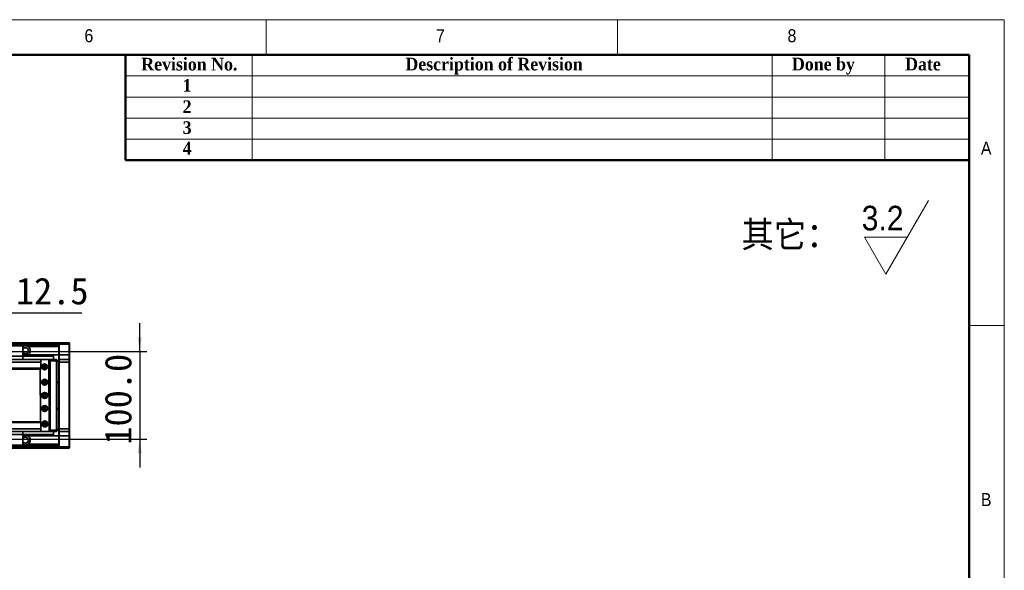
# Model space of a CAD drawing. Header units: millimetres. Extents: x 40 to 3320, y 40 to 2336.
# Tile 10 of 10: x 2200 to 3320, y 1709 to 2336. Entities that reach past the tile are written whole.
import ezdxf

# ---------------------------------------------------------------- set-up
doc = ezdxf.new("R2010")
doc.units = ezdxf.units.MM
doc.header["$LTSCALE"] = 8
doc.layers.add('黑色实线', color=7, linetype='Continuous')
doc.styles.add('SLDTEXTSTYLE0', font='Gothic.ttf', dxfattribs={"width": 0.913, "bigfont": 'bigfont'})
doc.styles.add('SLDTEXTSTYLE1', font='Gothic.ttf', dxfattribs={"width": 0.913})
doc.styles.add('SLDTEXTSTYLE2', font='timesbd.ttf', dxfattribs={"width": 0.933})
doc.styles.add('SLDTEXTSTYLE8', font='txt')
doc.dimstyles.new('SLDDIMSTYLE0', dxfattribs={"dimtxt": 30.4, "dimasz": 16, "dimexe": 0, "dimexo": 0.0625, "dimgap": 7.6, "dimtad": 2, "dimdec": 1, "dimrnd": 1e-09, "dimzin": 4, "dimdsep": 46, "dimtxsty": 'SLDTEXTSTYLE8', "dimsah": 1, "dimcen": 0.09, "dimadec": 0, "dimazin": 1, "dimtfac": 1, "dimtdec": 1, "dimtmove": 0, "dimatfit": 0, "dimfxl": 0, "dimfrac": 2, "dimtolj": 1, "dimtzin": 12, "dimarcsym": 0})
doc.dimstyles.new('SLDDIMSTYLE1', dxfattribs={"dimtxt": 30.4, "dimasz": 16, "dimexe": 0, "dimexo": 0.0625, "dimgap": 7.6, "dimtad": 2, "dimdec": 1, "dimrnd": 1e-09, "dimzin": 12, "dimdsep": 46, "dimtxsty": 'SLDTEXTSTYLE8', "dimsah": 1, "dimcen": 0.09, "dimadec": 0, "dimazin": 3, "dimtfac": 1, "dimtdec": 1, "dimtmove": 0, "dimatfit": 0, "dimfxl": 0, "dimfrac": 2, "dimtolj": 1, "dimtzin": 12, "dimarcsym": 0})

# ---------------------------------------------------------------- blocks, each defined once
blk = doc.blocks.new('SW_SFSYMBOL_0')
at = {"color": 0, "linetype": 'Continuous', "lineweight": 18}
for p, q in [((27.5, -42), (76, 42)), ((27.5, -42), (3.2, 0)), ((51.7, 0), (3.2, 0))]:
    blk.add_line(p, q, dxfattribs=at)
at = {"color": 0, "linetype": 'Continuous', "lineweight": 18, "insert": (0, 35.8), "char_height": 28, "attachment_point": 1, "style": 'SLDTEXTSTYLE1'}
blk.add_mtext('3.2', dxfattribs=at)
blk = doc.blocks.new('_D_9')
at = {"layer": '黑色实线'}
for p, q in [((2336.2, 1958.4), (2336.2, 1990.4)), ((2178.4, 1958.4), (2344.2, 1958.4)), ((2336.2, 1958.4), (2336.2, 1858.4)), ((2178.4, 1858.4), (2344.2, 1858.4)), ((2336.2, 1858.4), (2336.2, 1826.4))]:
    blk.add_line(p, q, dxfattribs=at)
for points in [[(2336.2, 1958.4), (2338.6, 1974.4), (2333.8, 1974.4)], [(2336.2, 1858.4), (2333.8, 1842.4), (2338.6, 1842.4)]]:
    blk.add_solid(points, dxfattribs=at)
at = {"layer": '黑色实线', "insert": (2296.4, 1852.3), "char_height": 30.4, "attachment_point": 1, "rotation": 90, "style": 'SLDTEXTSTYLE8'}
blk.add_mtext('100.0', dxfattribs=at)
blk = doc.blocks.new('_D_12')
at = {"layer": '黑色实线'}
for p, q in [((2065.7, 1968.5), (2065.7, 2010.5)), ((2078.2, 1973.2), (2078.2, 2010.5)), ((2065.7, 2002.5), (2033.7, 2002.5)), ((2078.2, 2002.5), (2065.7, 2002.5)), ((2078.2, 2002.5), (2270.2, 2002.5))]:
    blk.add_line(p, q, dxfattribs=at)
for points in [[(2065.7, 2002.5), (2049.7, 2004.9), (2049.7, 2000.1)], [(2078.2, 2002.5), (2094.2, 2000.1), (2094.2, 2004.9)]]:
    blk.add_solid(points, dxfattribs=at)
at = {"layer": '黑色实线', "insert": (2195.3, 2042.4), "char_height": 30.4, "attachment_point": 1, "style": 'SLDTEXTSTYLE8'}
blk.add_mtext('12.5', dxfattribs=at)

msp = doc.modelspace()

# ---------------------------------------------------------------- linework, layer by layer
at = {"color": 7, "linetype": 'Continuous', "lineweight": 18}
for p, q in [((3320, 2336), (40, 2336)), ((2480, 2336), (2480, 2296)), ((2880, 2296), (2880, 2336)), ((3320, 40), (3320, 2336)), ((80, 2296), (3280, 2296)), ((2464, 2296), (2464, 2176)), ((3056, 2296), (3056, 2176)), ((3184, 2296), (3184, 2176)), ((3280, 2296), (3280, 2176)), ((3280, 2296), (3280, 80)), ((2320, 2272), (3280, 2272)), ((2320, 2248), (3280, 2248)), ((2320, 2224), (3280, 2224)), ((2320, 2200), (3280, 2200)), ((3320, 1988), (3280, 1988))]:
    msp.add_line(p, q, dxfattribs=at)
at = {"color": 7, "linetype": 'Continuous', "lineweight": 50}
for p, q in [((3280, 2296), (80, 2296)), ((2320, 2296), (2320, 2176)), ((3280, 2296), (3280, 80)), ((3280, 2176), (2320, 2176))]:
    msp.add_line(p, q, dxfattribs=at)
at = {"color": 7, "linetype": 'Continuous', "lineweight": 35}
for p, q in [((2203.25, 1964.86), (1953.25, 1964.86)), ((2244.25, 1968.36), (2177.25, 1968.36)), ((2244.25, 1967.86), (2177.25, 1967.86)), ((2244.25, 1965.86), (2177.25, 1965.86)), ((2203.25, 1964.86), (2203.25, 1952.86)), ((2244.25, 1963.86), (2209.42, 1963.86)), ((2244.25, 1968.06), (2244.55, 1968.36)), ((2244.25, 1968.36), (2244.25, 1968.06)), ((2244.25, 1966.86), (2244.25, 1968.06)), ((2244.25, 1966.86), (2244.55, 1966.86)), ((2244.25, 1954.36), (2244.25, 1966.86)), ((2244.55, 1968.36), (2244.55, 1966.86)), ((2244.55, 1968.36), (2255.95, 1968.36)), ((2255.95, 1966.86), (2244.55, 1966.86)), ((2244.55, 1966.86), (2244.55, 1954.36)), ((2255.95, 1966.86), (2255.95, 1968.36)), ((2255.95, 1968.36), (2256.25, 1968.06)), ((2255.95, 1966.86), (2256.25, 1966.86)), ((2255.95, 1954.36), (2255.95, 1966.86)), ((2256.25, 1968.06), (2256.25, 1966.86)), ((2256.25, 1966.86), (2256.25, 1954.36)), ((2203.25, 1952.86), (1953.25, 1952.86)), ((2203.25, 1954.75), (2203.97, 1954.36)), ((2203.25, 1954.36), (2238.25, 1954.36)), ((2203.25, 1954.07), (2238.25, 1954.07)), ((2203.25, 1953.17), (2238.25, 1953.17)), ((2203.25, 1952.87), (2238.25, 1952.87)), ((2203.25, 1952.86), (2203.25, 1949.36)), ((2238.25, 1954.36), (2238.25, 1954.07)), ((2244.25, 1954.36), (2238.25, 1954.36)), ((2238.25, 1954.07), (2238.25, 1953.17)), ((2238.25, 1953.17), (2238.25, 1952.87)), ((2238.25, 1952.87), (2238.25, 1949.36)), ((2244.25, 1954.36), (2244.55, 1954.36)), ((2244.25, 1949.06), (2244.25, 1954.36)), ((2244.55, 1954.36), (2244.55, 1949.36)), ((2244.55, 1954.36), (2255.95, 1954.36)), ((2255.95, 1949.36), (2255.95, 1954.36)), ((2255.95, 1954.36), (2256.25, 1954.36)), ((2256.25, 1954.36), (2256.25, 1949.06)), ((2223.75, 1949.36), (192.75, 1949.36)), ((2223.75, 1946.36), (192.75, 1946.36)), ((2223.75, 1939.36), (192.75, 1939.36)), ((192.75, 1938.36), (2223.75, 1938.36)), ((2223.35, 1949.34), (2222.86, 1948.84)), ((2222.86, 1948.84), (2222.86, 1948.73)), ((2222.91, 1938.36), (2223.24, 1878.36)), ((2232.35, 1949.39), (2223.35, 1949.34)), ((2223.75, 1949.36), (2223.75, 1949.34)), ((2223.75, 1948.73), (2223.75, 1946.36)), ((2223.75, 1946.36), (2223.75, 1939.36)), ((2223.75, 1939.36), (2223.75, 1938.36)), ((2224.05, 1949.36), (2224.03, 1949.34)), ((2224.05, 1949.34), (2224.05, 1949.36)), ((2224.05, 1949.36), (2228.05, 1949.36)), ((2229.39, 1941.36), (2227.1, 1941.36)), ((2228.25, 1942.46), (2228.54, 1942.44)), ((2232.86, 1948.89), (2232.35, 1949.39)), ((2232.38, 1949.36), (2234.25, 1949.36)), ((2234.25, 1949.06), (2232.68, 1949.06)), ((2233.29, 1867.89), (2232.86, 1948.89)), ((2233.75, 1947.36), (2232.86, 1947.36)), ((2233.75, 1869.36), (2233.75, 1947.36)), ((2234.25, 1949.36), (2241.45, 1949.36)), ((2234.25, 1947.86), (2234.25, 1949.36)), ((2234.25, 1868.86), (2234.25, 1947.86)), ((2241.45, 1947.86), (2234.25, 1947.86)), ((2241.45, 1947.86), (2241.45, 1949.36)), ((2241.75, 1949.06), (2241.45, 1949.36)), ((2241.45, 1868.86), (2241.45, 1947.86)), ((2241.75, 1947.86), (2241.45, 1947.86)), ((2241.75, 1949.06), (2241.75, 1947.86)), ((2241.75, 1947.86), (2241.75, 1868.86)), ((2241.75, 1947.86), (2244.25, 1947.86)), ((2244.25, 1946.86), (2241.75, 1946.86)), ((2244.55, 1949.36), (2244.25, 1949.06)), ((2244.25, 1946.36), (2244.25, 1949.06)), ((2244.55, 1946.36), (2244.25, 1946.36)), ((2244.25, 1870.36), (2244.25, 1946.36)), ((2244.55, 1949.36), (2244.55, 1946.36)), ((2244.55, 1949.36), (2255.95, 1949.36)), ((2244.55, 1946.36), (2244.55, 1870.36)), ((2255.95, 1946.36), (2244.55, 1946.36)), ((2255.95, 1946.36), (2255.95, 1949.36)), ((2255.95, 1949.36), (2256.25, 1949.06)), ((2255.95, 1870.36), (2255.95, 1946.36)), ((2255.95, 1946.36), (2256.25, 1946.36)), ((2256.25, 1949.06), (2256.25, 1946.36)), ((2256.25, 1946.36), (2256.25, 1870.36)), ((2228.25, 1924.96), (2228.76, 1924.88)), ((2241.75, 1923.86), (2244.25, 1923.86)), ((2244.25, 1922.86), (2241.75, 1922.86)), ((2241.75, 1893.86), (2244.25, 1893.86)), ((2244.25, 1892.86), (2241.75, 1892.86)), ((2223.75, 1878.36), (192.75, 1878.36)), ((2223.75, 1877.36), (192.75, 1877.36)), ((2223.75, 1878.36), (2223.75, 1877.36)), ((2223.75, 1877.36), (2223.75, 1870.36)), ((2227.1, 1875.36), (2229.39, 1875.36)), ((2223.75, 1870.36), (192.75, 1870.36)), ((2223.75, 1867.36), (192.75, 1867.36)), ((2203.25, 1863.86), (1953.25, 1863.86)), ((2203.25, 1867.36), (2203.25, 1863.86)), ((2203.25, 1863.86), (2203.25, 1851.86)), ((2203.25, 1863.85), (2238.25, 1863.85)), ((2203.25, 1863.56), (2238.25, 1863.56)), ((2203.25, 1862.66), (2238.25, 1862.66)), ((2203.25, 1862.37), (2238.25, 1862.37)), ((2203.25, 1861.97), (2203.97, 1862.37)), ((2223.29, 1868), (2223.29, 1867.84)), ((2223.29, 1867.84), (2223.79, 1867.34)), ((2223.75, 1870.36), (2223.75, 1868)), ((2223.75, 1867.39), (2223.75, 1867.36)), ((2223.79, 1867.34), (2232.79, 1867.39)), ((2234.25, 1867.36), (2228.27, 1867.36)), ((2232.79, 1867.39), (2233.29, 1867.89)), ((2233.07, 1867.66), (2234.25, 1867.66)), ((2233.28, 1869.36), (2233.75, 1869.36)), ((2234.25, 1868.86), (2241.45, 1868.86)), ((2234.25, 1867.36), (2234.25, 1868.86)), ((2241.45, 1867.36), (2234.25, 1867.36)), ((2238.25, 1867.36), (2238.25, 1863.85)), ((2238.25, 1863.85), (2238.25, 1863.56)), ((2238.25, 1863.56), (2238.25, 1862.66)), ((2238.25, 1862.66), (2238.25, 1862.37)), ((2244.25, 1862.37), (2238.25, 1862.37)), ((2241.75, 1868.86), (2241.45, 1868.86)), ((2241.45, 1867.36), (2241.45, 1868.86)), ((2241.75, 1867.66), (2241.45, 1867.36)), ((2241.75, 1869.86), (2244.25, 1869.86)), ((2241.75, 1868.86), (2241.75, 1867.66)), ((2244.25, 1868.86), (2241.75, 1868.86)), ((2244.55, 1870.36), (2244.25, 1870.36)), ((2244.25, 1867.66), (2244.25, 1870.36)), ((2244.55, 1867.36), (2244.25, 1867.66)), ((2244.25, 1862.36), (2244.25, 1867.66)), ((2244.55, 1862.36), (2244.25, 1862.36)), ((2244.25, 1849.86), (2244.25, 1862.36)), ((2244.55, 1870.36), (2255.95, 1870.36)), ((2244.55, 1870.36), (2244.55, 1867.36)), ((2255.95, 1867.36), (2244.55, 1867.36)), ((2244.55, 1867.36), (2244.55, 1862.36)), ((2244.55, 1862.36), (2255.95, 1862.36)), ((2244.55, 1862.36), (2244.55, 1849.86)), ((2255.95, 1870.36), (2256.25, 1870.36)), ((2255.95, 1867.36), (2255.95, 1870.36)), ((2255.95, 1867.36), (2256.25, 1867.66)), ((2255.95, 1862.36), (2255.95, 1867.36)), ((2256.25, 1862.36), (2255.95, 1862.36)), ((2255.95, 1849.86), (2255.95, 1862.36)), ((2256.25, 1870.36), (2256.25, 1867.66)), ((2256.25, 1867.66), (2256.25, 1862.36)), ((2256.25, 1862.36), (2256.25, 1849.86)), ((2203.25, 1851.86), (1953.25, 1851.86)), ((2244.25, 1850.87), (2088.25, 1850.87)), ((2244.25, 1852.87), (2209.42, 1852.87)), ((2244.55, 1849.86), (2244.25, 1849.86)), ((2244.25, 1848.66), (2244.25, 1849.86)), ((2244.55, 1848.36), (2244.25, 1848.66)), ((2244.25, 1848.66), (2244.25, 1848.36)), ((2244.55, 1849.86), (2255.95, 1849.86)), ((2244.55, 1849.86), (2244.55, 1848.36)), ((2256.25, 1849.86), (2255.95, 1849.86)), ((2255.95, 1848.36), (2255.95, 1849.86)), ((2256.25, 1848.66), (2255.95, 1848.36)), ((2256.25, 1849.86), (2256.25, 1848.66)), ((2244.25, 1848.36), (2088.25, 1848.36)), ((2255.95, 1848.36), (2244.55, 1848.36))]:
    msp.add_line(p, q, dxfattribs=at)
at = {"color": 8, "linetype": 'Continuous', "lineweight": 35}
for p, q in [((2244.25, 1967.36), (2177.25, 1967.36)), ((2244.25, 1849.36), (2088.25, 1849.36))]:
    msp.add_line(p, q, dxfattribs=at)
at = {"color": 7, "linetype": 'Continuous', "lineweight": 35, "flags": 128}
msp.add_lwpolyline([(2228.25, 1909.96), (2228.86, 1909.84), (2229.1, 1909.72)], dxfattribs=at)
at = {"color": 7, "linetype": 'Continuous', "lineweight": 35}
for centre, radius in [((2227.9, 1940.86), 3.36), ((2227.9, 1940.86), 1.7), ((2228.25, 1940.86), 1.25), ((2227.99, 1923.36), 3.36), ((2227.99, 1923.36), 1.7), ((2228.25, 1923.36), 1.25), ((2228.07, 1908.36), 3.36), ((2228.07, 1908.36), 1.7), ((2228.25, 1908.36), 1.25), ((2228.15, 1893.36), 3.36), ((2228.15, 1893.36), 1.7), ((2228.25, 1893.36), 1.6), ((2228.25, 1893.36), 1.25), ((2228.25, 1875.86), 3.36), ((2228.25, 1875.86), 1.7), ((2228.25, 1875.86), 1.6), ((2228.25, 1875.86), 1.25)]:
    msp.add_circle(centre, radius, dxfattribs=at)
for centre, radius, start, end in [((2206.25, 1959.36), 3.3, 0, 155.38002), ((2206.25, 1959.36), 5.5, 294.49118, 54.81021), ((2206.25, 1959.36), 3.3, 204.61998, 0), ((2228.25, 1940.86), 1.6, 90, 280.8667), ((2228.25, 1923.36), 1.6, 90, 289.0593), ((2228.25, 1908.36), 1.6, 90, 302.53732), ((2206.25, 1857.36), 3.3, 0, 155.38002), ((2206.25, 1857.36), 5.5, 305.18979, 65.50882), ((2206.25, 1857.36), 3.3, 204.61998, 0)]:
    msp.add_arc(centre, radius, start, end, dxfattribs=at)
for points, knots in [([(2204.9, 1964.7), (2204.9, 1964.84), (2204.9, 1965.13), (2204.83, 1965.49), (2204.62, 1965.72), (2204.28, 1965.82), (2203.85, 1965.85), (2203.34, 1965.86), (2202.79, 1965.86), (2202.28, 1965.83), (2201.91, 1965.74), (2201.69, 1965.52), (2201.61, 1965.22), (2201.6, 1964.96), (2201.6, 1964.83)], [0, 0, 0, 0, 0.07975844, 0.16655654, 0.25378293, 0.33125943, 0.41050533, 0.49736591, 0.58837931, 0.67981638, 0.76858635, 0.84909034, 0.92599375, 1, 1, 1, 1]), ([(2204.9, 1964.7), (2204.89, 1964.69), (2204.85, 1964.69), (2204.66, 1964.63), (2204.3, 1964.52), (2203.85, 1964.32), (2203.48, 1964.13), (2203.29, 1963.99), (2203.25, 1963.97)], [0, 0, 0, 0, 0.1239628, 0.3265273, 0.52887, 0.7331859, 0.9483332, 1, 1, 1, 1]), ([(2209.42, 1963.86), (2208.96, 1964.13), (2208.01, 1964.68), (2206.41, 1964.95), (2205.38, 1964.78), (2204.9, 1964.7)], [0, 0, 0, 0, 0.3356289, 0.6927502, 1, 1, 1, 1]), ([(2203.25, 1852.78), (2203.65, 1852.55), (2204.55, 1852.03), (2206.17, 1851.79), (2207.91, 1852), (2208.92, 1852.58), (2209.42, 1852.87)], [0, 0, 0, 0, 0.2134656, 0.4715412, 0.7374195, 1, 1, 1, 1])]:
    msp.add_open_spline(points, degree=3, knots=knots, dxfattribs=at)

# ---------------------------------------------------------------- block references
at = {"color": 7, "linetype": 'Continuous', "lineweight": 18}
msp.add_blockref('SW_SFSYMBOL_0', (3157.76, 2088.37), dxfattribs=at)

# ---------------------------------------------------------------- texts
at = {"color": 7, "linetype": 'Continuous', "lineweight": 0}
for s, insert, char_height, attachment_point, style in [('6', (2273.33, 2325.17), 14.82, 1, 'SLDTEXTSTYLE1'), ('7', (2673.33, 2325.17), 14.82, 1, 'SLDTEXTSTYLE1'), ('8', (3073.33, 2325.17), 14.82, 1, 'SLDTEXTSTYLE1'), ('Revision No.', (2337.99, 2292.59), 14.4, 1, 'SLDTEXTSTYLE2'), ('Description of Revision', (2739.45, 2292.69), 14.4, 2, 'SLDTEXTSTYLE2'), ('Done by', (3114.15, 2292.69), 14.4, 2, 'SLDTEXTSTYLE2'), ('Date', (3227.42, 2292.69), 14.4, 2, 'SLDTEXTSTYLE2'), ('1', (2385.1, 2268.4), 14.4, 1, 'SLDTEXTSTYLE2'), ('2', (2385.1, 2244.2), 14.4, 1, 'SLDTEXTSTYLE2'), ('3', (2385.1, 2220.36), 14.4, 1, 'SLDTEXTSTYLE2'), ('4', (2385.1, 2196.93), 14.4, 1, 'SLDTEXTSTYLE2'), ('A', (3293.33, 2197.17), 14.82, 1, 'SLDTEXTSTYLE1'), ('B', (3293.33, 1797.17), 14.82, 1, 'SLDTEXTSTYLE1')]:
    msp.add_mtext(s, dxfattribs=dict(at, insert=insert, char_height=char_height, attachment_point=attachment_point, style=style))
at = {"color": 7, "linetype": 'Continuous', "lineweight": 18, "insert": (3020.93, 2106.38), "char_height": 29.633, "attachment_point": 1, "style": 'SLDTEXTSTYLE0'}
msp.add_mtext('其它：', dxfattribs=at)

# ---------------------------------------------------------------- dimensions: what is measured, and where the dimension line sits
at = {"layer": '黑色实线'}
dim = msp.add_linear_dim(base=(2065.75, 2002.54), p1=(2078.25, 1963), p2=(2065.75, 1958.36), dimstyle='SLDDIMSTYLE1', dxfattribs=at)
dim.commit()
dim.dimension.update_dxf_attribs({"geometry": '_D_12', "text_midpoint": (2232.76, 2002.54), "dimtype": 160})
dim = msp.add_linear_dim(base=(2336.25, 1858.36), p1=(2168.25, 1958.36), p2=(2168.25, 1858.36), angle=90, dimstyle='SLDDIMSTYLE0', dxfattribs=at)
dim.commit()
dim.dimension.update_dxf_attribs({"geometry": '_D_9', "text_midpoint": (2336.25, 1900.74), "dimtype": 160})

doc.saveas('drawing.dxf')
